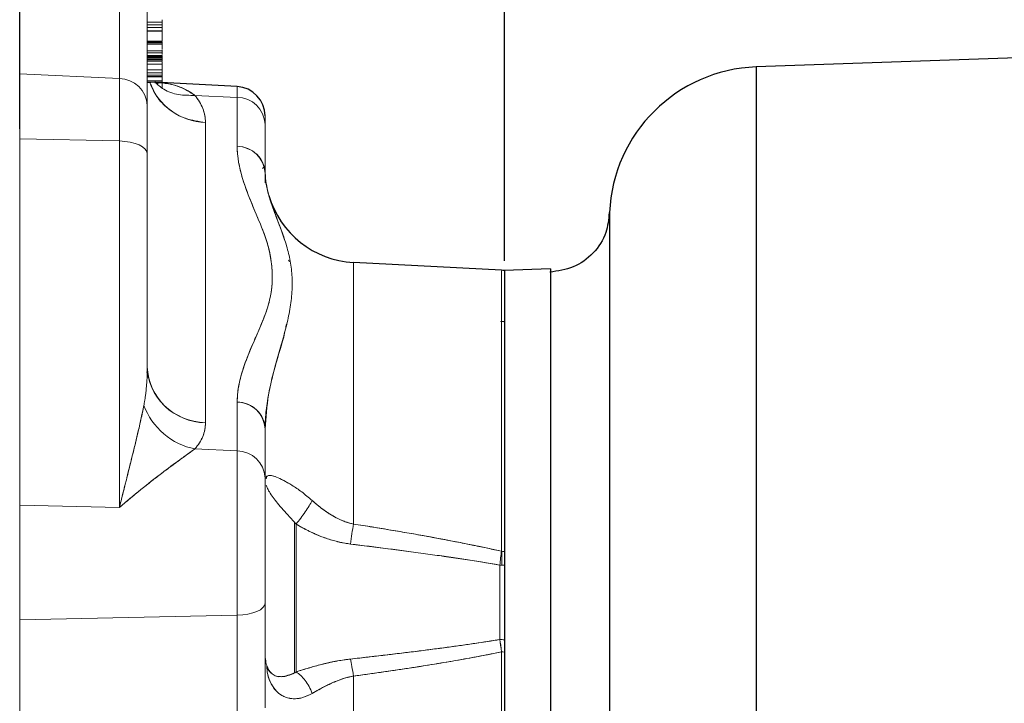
# Model space of a CAD drawing. Header units: inches. Extents: x 0.3 to 34.1, y 0.2 to 21.7.
# Tile 18 of 36: x 14.3 to 19.3, y 10.7 to 14.2. Entities that reach past the tile are written whole.
import ezdxf

# ---------------------------------------------------------------- set-up
doc = ezdxf.new("R2010")
doc.units = ezdxf.units.IN
doc.header["$MEASUREMENT"] = 0
doc.layers.add('SLD-0', color=7, linetype='Continuous', lineweight=25)
doc.styles.add('SLDTEXTSTYLE0', font='TXT', dxfattribs={"width": 0.75})
doc.dimstyles.new('SLDDIMSTYLE0', dxfattribs={"dimtxt": 0.125, "dimasz": 0.13, "dimexe": 0, "dimexo": 0.0625, "dimgap": 0.03125, "dimtad": 0, "dimtih": 1, "dimtoh": 1, "dimlfac": 0.8, "dimrnd": 1e-09, "dimzin": 12, "dimdsep": 46, "dimtxsty": 'SLDTEXTSTYLE0', "dimsah": 1, "dimcen": 0.09, "dimadec": 0, "dimazin": 3, "dimtfac": 1, "dimtofl": 0, "dimtmove": 0, "dimatfit": 3, "dimfxl": 1, "dimfrac": 2, "dimtolj": 1, "dimtzin": 12, "dimarcsym": 0})

# ---------------------------------------------------------------- blocks, each defined once
blk = doc.blocks.new('_D_6')
at = {"layer": 'SLD-0'}
for p, q in [((19.3556, 15.542), (19.3175, 15.542)), ((19.3175, 15.542), (19.3175, 15.3436)), ((19.8636, 15.542), (19.9017, 15.542)), ((19.9017, 15.542), (19.9017, 15.3436)), ((14.2681, 13.6487), (14.2681, 15.487)), ((14.2681, 15.362), (19.2079, 15.362)), ((22.4469, 15.362), (20.0113, 15.362)), ((19.3175, 15.3436), (19.3556, 15.3436)), ((19.9017, 15.3436), (19.8636, 15.3436))]:
    blk.add_line(p, q, dxfattribs=at)
for points in [[(14.2681, 15.362), (14.3981, 15.342), (14.3981, 15.382)], [(22.4469, 15.362), (22.3169, 15.382), (22.3169, 15.342)]]:
    blk.add_solid(points, dxfattribs=at)
at = {"layer": 'SLD-0', "char_height": 0.125, "attachment_point": 1, "style": 'SLDTEXTSTYLE0'}
for s, insert in [('166.19', (19.3556, 15.5047)), ('6.54', (19.448, 15.3177))]:
    blk.add_mtext(s, dxfattribs=dict(at, insert=insert))
blk = doc.blocks.new('_D_7')
at = {"layer": 'SLD-0'}
for p, q in [((19.7846, 14.8552), (19.7466, 14.8552)), ((19.7466, 14.8552), (19.7466, 14.6567)), ((20.2926, 14.8552), (20.3307, 14.8552)), ((20.3307, 14.8552), (20.3307, 14.6567)), ((16.7369, 12.9763), (16.7369, 14.8001)), ((16.7369, 14.6751), (19.6369, 14.6751)), ((19.7466, 14.6567), (19.7846, 14.6567)), ((20.3307, 14.6567), (20.2926, 14.6567)), ((22.4469, 14.6751), (20.4403, 14.6751))]:
    blk.add_line(p, q, dxfattribs=at)
for points in [[(16.7369, 14.6751), (16.8669, 14.6551), (16.8669, 14.6951)], [(22.4469, 14.6751), (22.3169, 14.6951), (22.3169, 14.6551)]]:
    blk.add_solid(points, dxfattribs=at)
at = {"layer": 'SLD-0', "char_height": 0.125, "attachment_point": 1, "style": 'SLDTEXTSTYLE0'}
for s, insert in [('116.03', (19.7846, 14.8179)), ('4.57', (19.877, 14.6308))]:
    blk.add_mtext(s, dxfattribs=dict(at, insert=insert))

msp = doc.modelspace()

# ---------------------------------------------------------------- linework, layer by layer
at = {"color": 144, "linetype": 'Continuous', "lineweight": 18}
for p, q in [((14.2681, 14.4378), (14.2681, 13.9289)), ((14.776, 14.4135), (14.776, 13.9046)), ((14.9181, 13.7678), (14.9181, 14.2766)), ((14.9931, 14.1921), (14.9181, 14.1921)), ((14.9931, 14.1788), (14.9181, 14.1788)), ((14.9181, 14.1655), (14.9931, 14.1655)), ((14.9181, 14.1482), (14.9931, 14.1482)), ((14.9931, 14.1474), (14.9181, 14.1474)), ((14.9181, 14.095), (14.9931, 14.095)), ((14.9181, 14.0903), (14.9931, 14.0903)), ((14.9931, 14.0882), (14.9181, 14.0882)), ((14.9181, 14.0795), (14.9931, 14.0795)), ((14.9931, 14.046), (14.9181, 14.046)), ((14.9931, 14.0919), (14.9931, 14.0903)), ((14.9931, 14.0903), (14.9931, 14.0723)), ((14.9181, 14.037), (14.9931, 14.037)), ((14.9181, 14.0232), (14.9931, 14.0232)), ((14.9931, 14.0183), (14.9181, 14.0183)), ((14.9181, 14.013), (14.9931, 14.013)), ((14.9181, 14.0032), (14.9931, 14.0032)), ((14.9931, 14.002), (14.9181, 14.002)), ((14.9181, 13.9948), (14.9931, 13.9948)), ((14.9181, 13.9935), (14.9931, 13.9935)), ((14.9931, 13.9778), (14.9181, 13.9778)), ((14.9931, 13.9499), (14.9181, 13.9499)), ((14.9931, 13.9913), (14.9931, 13.9885)), ((14.9931, 13.9885), (14.9931, 13.9705)), ((14.9931, 13.9515), (14.9931, 13.9499)), ((14.2681, 13.9289), (14.776, 13.9046)), ((14.2681, 13.9289), (14.2681, 13.5987)), ((14.776, 13.9046), (14.776, 13.587)), ((14.9181, 13.9345), (14.9931, 13.9345)), ((14.9931, 13.9218), (14.9181, 13.9218)), ((14.9181, 13.9154), (14.9931, 13.9154)), ((14.9931, 13.9142), (14.9181, 13.9142)), ((14.9181, 13.8934), (14.9931, 13.8934)), ((14.9931, 13.9167), (14.9931, 13.9142)), ((14.9931, 13.8873), (14.9181, 13.8873)), ((14.9181, 13.8863), (14.931, 13.8866)), ((14.9364, 13.8845), (14.9181, 13.8849)), ((14.9931, 13.8822), (14.9931, 13.8797)), ((15.376, 13.8642), (15.376, 13.8093)), ((15.376, 13.8093), (15.1605, 13.8196)), ((15.1605, 13.8196), (15.376, 13.8093)), ((15.376, 13.8093), (15.376, 13.5603)), ((14.9181, 13.5217), (14.9181, 13.7678)), ((15.5181, 13.6725), (15.5181, 13.7144)), ((15.2143, 13.6816), (15.2143, 12.1511)), ((15.5181, 13.4235), (15.5181, 13.6725)), ((14.2681, 13.5987), (14.2681, 11.7308)), ((14.776, 13.587), (14.2681, 13.5987)), ((14.776, 13.587), (14.776, 11.7191)), ((14.9181, 12.4362), (14.9181, 13.5217)), ((15.5181, 13.3735), (15.5181, 13.4235)), ((15.6371, 12.9803), (15.6432, 12.9732)), ((15.9683, 12.9681), (15.9683, 11.6353)), ((16.7369, 11.4953), (16.7369, 12.9263)), ((16.7181, 12.6675), (16.7369, 12.6655)), ((16.7369, 12.6656), (16.735, 12.6658)), ((15.376, 12.257), (15.376, 12.008)), ((15.5181, 11.8712), (15.5181, 12.1202)), ((15.1605, 12.0183), (15.376, 12.008)), ((15.376, 12.008), (15.1605, 12.0183)), ((15.376, 11.1707), (15.376, 12.008)), ((15.5181, 11.2317), (15.5181, 11.8712)), ((14.2681, 11.7308), (14.776, 11.7191)), ((14.2681, 11.7308), (14.2681, 11.1471)), ((15.7415, 11.7279), (15.7422, 11.7279)), ((15.6681, 11.644), (15.6681, 10.8767)), ((15.676, 10.8813), (15.676, 11.6349)), ((16.7244, 11.4278), (16.7244, 11.4961)), ((16.7142, 11.4262), (16.7142, 11.0467)), ((15.5181, 11.2317), (15.5181, 10.6994)), ((15.376, 11.1707), (14.2681, 11.1471)), ((14.2681, 11.1471), (14.2681, 9.3391)), ((15.376, 10.6384), (15.376, 11.1707)), ((16.7369, 11.0183), (16.7369, 11.0451)), ((16.7369, 10.983), (16.7369, 11.0093)), ((16.7369, 9.1868), (16.7369, 10.983)), ((15.9683, 10.8604), (15.9683, 9.1697))]:
    msp.add_line(p, q, dxfattribs=at)
at = {"color": 7, "linetype": 'Continuous', "lineweight": 25}
for p, q in [((22.4469, 14.1186), (18.0198, 13.964)), ((14.9931, 14.0879), (14.9181, 14.0879)), ((14.9181, 14.0129), (14.9931, 14.0129)), ((15.376, 13.8642), (14.9568, 13.8862)), ((15.514, 13.4555), (15.5056, 13.4471)), ((16.7221, 12.9286), (15.9683, 12.9681)), ((16.9717, 12.9358), (16.7368, 12.9276)), ((16.7372, 12.6655), (16.7214, 12.6672)), ((14.924, 12.3823), (14.9178, 12.4106)), ((15.9627, 11.6004), (15.9627, 11.6004)), ((15.9542, 11.5442), (15.9541, 11.5442))]:
    msp.add_line(p, q, dxfattribs=at)
at = {"color": 8, "linetype": 'Continuous', "lineweight": 25}
msp.add_line((18.0198, 13.964), (18.0198, 6.5732), dxfattribs=at)
at = {"color": 144, "linetype": 'Continuous', "lineweight": 18, "flags": 128}
for points in [[(14.776, 13.587), (14.8041, 13.5852), (14.8309, 13.5811), (14.8555, 13.5749), (14.8769, 13.5667), (14.8945, 13.557), (14.9074, 13.546), (14.9154, 13.534), (14.9181, 13.5217)], [(14.9181, 13.5217), (14.9154, 13.534), (14.9074, 13.546), (14.8945, 13.557), (14.8769, 13.5667), (14.8555, 13.5749), (14.8309, 13.5811), (14.8041, 13.5852), (14.776, 13.587)], [(15.6681, 10.8767), (15.6681, 10.9286), (15.6681, 10.9937), (15.6681, 11.0704), (15.6681, 11.1564), (15.6681, 11.2497), (15.6681, 11.3477), (15.6681, 11.4479), (15.6681, 11.5475), (15.6681, 11.644)], [(16.7142, 11.4262), (16.7142, 11.3741), (16.7142, 11.3225), (16.7142, 11.2717), (16.7142, 11.2224), (16.7142, 11.1748), (16.7142, 11.1294), (16.7142, 11.0865), (16.7142, 11.0467)], [(15.376, 11.1707), (15.4041, 11.1724), (15.4309, 11.1762), (15.4555, 11.1821), (15.4769, 11.1897), (15.4945, 11.1988), (15.5074, 11.2091), (15.5154, 11.2202), (15.5181, 11.2317)], [(15.5181, 11.2317), (15.5154, 11.2202), (15.5074, 11.2091), (15.4945, 11.1988), (15.4769, 11.1897), (15.4555, 11.1821), (15.4309, 11.1762), (15.4041, 11.1724), (15.376, 11.1707)]]:
    msp.add_lwpolyline(points, dxfattribs=at)
at = {"color": 7, "linetype": 'Continuous', "lineweight": 25}
for centre, radius, start, end in [((18.0469, 13.1895), 0.775, 92, 177.5415), ((15.3681, 13.7144), 0.15, 0, 87), ((15.9931, 13.4425), 0.475, 196.3002, 267), ((16.7181, 12.8537), 0.075, 75.5225, 86.6173)]:
    msp.add_arc(centre, radius, start, end, dxfattribs=at)
at = {"color": 144, "linetype": 'Continuous', "lineweight": 18}
for centre, radius, start, end in [((14.7751, 13.7615), 0.1432, 2.5333, 89.6552), ((15.2218, 13.9908), 0.3092, 199.8783, 268.6092), ((15.3751, 13.6662), 0.1432, 2.5333, 89.6552), ((15.3751, 13.4172), 0.1432, 2.5333, 89.6552), ((15.2161, 12.4494), 0.2982, 182.5333, 269.6552), ((15.3751, 12.1138), 0.1432, 2.5333, 89.6552), ((15.3751, 11.8648), 0.1432, 2.5333, 89.6552)]:
    msp.add_arc(centre, radius, start, end, dxfattribs=at)
for points, knots in [([(14.9931, 14.2044), (14.9931, 14.2044), (14.9931, 14.2033), (14.9931, 14.201), (14.9931, 14.1989), (14.9931, 14.1979)], [0, 0, 0, 0, 0.015531, 0.544656, 1, 1, 1, 1]), ([(14.9931, 14.1979), (14.9931, 14.1967), (14.9931, 14.1942), (14.9931, 14.1899), (14.9931, 14.1859), (14.9931, 14.1836), (14.9931, 14.1835), (14.9931, 14.1834)], [0, 0, 0, 0, 0.130574, 0.276088, 0.579419, 0.88351, 1, 1, 1, 1]), ([(14.9931, 14.1921), (14.9931, 14.1892), (14.9931, 14.1851), (14.9931, 14.182), (14.9931, 14.1812)], [0, 0, 0, 0, 0.724707, 1, 1, 1, 1]), ([(14.9931, 14.1855), (14.9931, 14.1856), (14.9931, 14.1858), (14.9931, 14.1846), (14.9931, 14.1827), (14.9931, 14.1806), (14.9931, 14.1793), (14.9931, 14.1788)], [0, 0, 0, 0, 0.064242, 0.427263, 0.740917, 0.878943, 1, 1, 1, 1]), ([(14.9931, 14.1788), (14.9931, 14.1784), (14.9931, 14.1776), (14.9931, 14.1763), (14.9931, 14.1747), (14.9931, 14.1729), (14.9931, 14.1703), (14.9931, 14.168), (14.9931, 14.1662), (14.9931, 14.1657), (14.9931, 14.1655)], [0, 0, 0, 0, 0.070772, 0.146146, 0.228171, 0.350655, 0.483098, 0.746457, 0.877157, 1, 1, 1, 1]), ([(14.9931, 14.1655), (14.9931, 14.1651), (14.9931, 14.1644), (14.9931, 14.1637), (14.9931, 14.1632), (14.9931, 14.163)], [0, 0, 0, 0, 0.473859, 0.821696, 1, 1, 1, 1]), ([(14.9931, 14.163), (14.9931, 14.1625), (14.9931, 14.1615), (14.9931, 14.1579), (14.9931, 14.1543), (14.9931, 14.1521)], [0, 0, 0, 0, 0.252046, 0.529936, 1, 1, 1, 1]), ([(14.9931, 14.1564), (14.9931, 14.1564), (14.9931, 14.1562), (14.9931, 14.1546), (14.9931, 14.1521), (14.9931, 14.1495), (14.9931, 14.148), (14.9931, 14.1474)], [0, 0, 0, 0, 0.131704, 0.431798, 0.732326, 0.87392, 1, 1, 1, 1]), ([(14.9931, 14.1474), (14.9931, 14.1455), (14.9931, 14.1415), (14.9931, 14.1317), (14.9931, 14.1259), (14.9931, 14.1145), (14.9931, 14.1089), (14.9931, 14.0999), (14.9931, 14.0964), (14.9931, 14.095)], [0, 0, 0, 0, 0.25, 0.25, 0.5, 0.5, 0.75, 0.75, 1, 1, 1, 1]), ([(14.9931, 14.1474), (14.9931, 14.147), (14.9931, 14.1462), (14.9931, 14.1447), (14.9931, 14.1427), (14.9931, 14.1399), (14.9931, 14.1349), (14.9931, 14.1281), (14.9931, 14.1197), (14.9931, 14.1116), (14.9931, 14.1054), (14.9931, 14.1012), (14.9931, 14.0985), (14.9931, 14.0963), (14.9931, 14.0954), (14.9931, 14.095)], [0, 0, 0, 0, 0.016665, 0.037489, 0.062733, 0.109026, 0.160852, 0.289392, 0.425721, 0.57868, 0.729837, 0.804279, 0.875018, 0.941477, 1, 1, 1, 1]), ([(14.9931, 14.0885), (14.9931, 14.0885), (14.9931, 14.0883), (14.9931, 14.0867), (14.9931, 14.0842), (14.9931, 14.0816), (14.9931, 14.0802), (14.9931, 14.0795)], [0, 0, 0, 0, 0.131704, 0.431798, 0.732326, 0.87392, 1, 1, 1, 1]), ([(14.9931, 14.0723), (14.9931, 14.0717), (14.9931, 14.0705), (14.9931, 14.0686), (14.9931, 14.0654), (14.9931, 14.062), (14.9931, 14.0587), (14.9931, 14.0567), (14.9931, 14.055), (14.9931, 14.0544), (14.9931, 14.0542)], [0, 0, 0, 0, 0.084482, 0.172616, 0.265921, 0.534794, 0.663421, 0.786392, 0.899645, 1, 1, 1, 1]), ([(14.9931, 14.052), (14.9931, 14.0466), (14.9931, 14.0385), (14.9931, 14.0305), (14.9931, 14.0282), (14.9931, 14.0271)], [0, 0, 0, 0, 0.524928, 0.780363, 1, 1, 1, 1]), ([(14.9931, 14.0229), (14.9931, 14.0199), (14.9931, 14.0119), (14.9931, 14.0037), (14.9931, 13.9974), (14.9931, 13.9956), (14.9931, 13.9948)], [0, 0, 0, 0, 0.236413, 0.637625, 0.832181, 1, 1, 1, 1]), ([(14.9931, 14.0128), (14.9931, 14.0127), (14.9931, 14.0125), (14.9931, 14.0129), (14.9931, 14.0131)], [0, 0, 0, 0, 0.419511, 1, 1, 1, 1]), ([(14.9931, 13.9705), (14.9931, 13.9699), (14.9931, 13.9687), (14.9931, 13.9668), (14.9931, 13.9636), (14.9931, 13.9602), (14.9931, 13.9569), (14.9931, 13.9548), (14.9931, 13.9532), (14.9931, 13.9526), (14.9931, 13.9524)], [0, 0, 0, 0, 0.084482, 0.172616, 0.265921, 0.534794, 0.663421, 0.786392, 0.899645, 1, 1, 1, 1]), ([(14.9931, 13.9499), (14.9931, 13.9486), (14.9931, 13.9461), (14.9931, 13.9421), (14.9931, 13.9384), (14.9931, 13.9357), (14.9931, 13.9345)], [0, 0, 0, 0, 0.307836, 0.57411, 0.802762, 1, 1, 1, 1]), ([(14.2681, 13.9289), (14.2681, 13.9265), (14.2681, 13.9218), (14.2681, 13.9142), (14.2681, 13.9063), (14.2681, 13.898), (14.2681, 13.8893), (14.2681, 13.8802), (14.2681, 13.8628), (14.2681, 13.8351), (14.2681, 13.7946), (14.2681, 13.7502), (14.2681, 13.7104), (14.2681, 13.6771), (14.2681, 13.6517), (14.2681, 13.6256), (14.2681, 13.6076), (14.2681, 13.5987)], [0, 0, 0, 0, 0.035492, 0.070933, 0.106342, 0.141743, 0.177156, 0.212605, 0.248111, 0.374032, 0.500006, 0.625927, 0.751902, 0.813975, 0.875938, 0.937907, 1, 1, 1, 1]), ([(14.9931, 13.9345), (14.9931, 13.934), (14.9931, 13.933), (14.9931, 13.9313), (14.9931, 13.9294), (14.9931, 13.9271), (14.9931, 13.9248), (14.9931, 13.9226), (14.9931, 13.9208), (14.9931, 13.9193), (14.9931, 13.9187), (14.9931, 13.9185)], [0, 0, 0, 0, 0.078996, 0.162011, 0.250981, 0.378889, 0.51534, 0.645518, 0.773091, 0.892692, 1, 1, 1, 1]), ([(14.9931, 13.9142), (14.9931, 13.9116), (14.9931, 13.9068), (14.9931, 13.9013), (14.9931, 13.8979), (14.9931, 13.8958), (14.9931, 13.8942), (14.9931, 13.8937), (14.9931, 13.8934)], [0, 0, 0, 0, 0.318773, 0.585225, 0.70274, 0.812975, 0.912831, 1, 1, 1, 1]), ([(14.931, 13.8866), (14.9415, 13.8614), (14.9626, 13.811), (15.0254, 13.746), (15.1106, 13.6963), (15.1797, 13.6865), (15.2143, 13.6816)], [0, 0, 0, 0, 0.229045, 0.458543, 0.729212, 1, 1, 1, 1]), ([(15.1605, 13.8196), (15.136, 13.8351), (15.0861, 13.8667), (15.0132, 13.884), (14.9682, 13.8841), (14.9572, 13.8841)], [0, 0, 0, 0, 0.4206969, 0.8583574, 1, 1, 1, 1]), ([(15.1605, 13.8196), (15.1324, 13.8194), (15.0762, 13.819), (15.0052, 13.8435), (14.9719, 13.8735), (14.9578, 13.8861)], [0, 0, 0, 0, 0.365706, 0.731253, 1, 1, 1, 1]), ([(14.9578, 13.8861), (14.9719, 13.8734), (15.0052, 13.8435), (15.0762, 13.819), (15.1324, 13.8194), (15.1605, 13.8196)], [0, 0, 0, 0, 0.268779, 0.634295, 1, 1, 1, 1]), ([(14.9931, 13.8922), (14.9931, 13.8915), (14.9931, 13.8893), (14.9931, 13.8868), (14.9931, 13.8848), (14.9931, 13.8843), (14.9931, 13.884)], [0, 0, 0, 0, 0.1763662, 0.6137317, 0.817328, 1, 1, 1, 1]), ([(14.9931, 13.8797), (14.9931, 13.8771), (14.9931, 13.8723), (14.9931, 13.8669), (14.9931, 13.8634), (14.9931, 13.8614), (14.9931, 13.8598), (14.9931, 13.8592), (14.9931, 13.8589)], [0, 0, 0, 0, 0.318773, 0.585225, 0.70274, 0.812975, 0.912831, 1, 1, 1, 1]), ([(14.9942, 13.8827), (15.015, 13.8793), (15.057, 13.8727), (15.1141, 13.8522), (15.1453, 13.8303), (15.1605, 13.8196)], [0, 0, 0, 0, 0.33628, 0.677251, 1, 1, 1, 1]), ([(15.2143, 13.6816), (15.2143, 13.7054), (15.2097, 13.7292), (15.1916, 13.7756), (15.1781, 13.7983), (15.1605, 13.8196)], [0, 0, 0, 0, 0.5, 0.5, 1, 1, 1, 1]), ([(15.1605, 13.8196), (15.1627, 13.8169), (15.167, 13.8115), (15.173, 13.8033), (15.1786, 13.7951), (15.1838, 13.7867), (15.1887, 13.7782), (15.1931, 13.7697), (15.1971, 13.7611), (15.2019, 13.7495), (15.2069, 13.7348), (15.2111, 13.7172), (15.2138, 13.6994), (15.2141, 13.6876), (15.2143, 13.6816)], [0, 0, 0, 0, 0.059629, 0.119626, 0.180022, 0.240847, 0.302131, 0.363903, 0.426191, 0.489023, 0.615513, 0.742701, 0.870795, 1, 1, 1, 1]), ([(14.9181, 13.7678), (14.9181, 13.7657), (14.9181, 13.7616), (14.9181, 13.7549), (14.9181, 13.7479), (14.9181, 13.7405), (14.9181, 13.7327), (14.9181, 13.7189), (14.9181, 13.6979), (14.9181, 13.6677), (14.9181, 13.6346), (14.9181, 13.603), (14.9181, 13.574), (14.9181, 13.5484), (14.9181, 13.5306), (14.9181, 13.5217)], [0, 0, 0, 0, 0.0414, 0.082734, 0.124038, 0.165346, 0.206693, 0.248113, 0.374026, 0.500013, 0.625926, 0.751913, 0.834638, 0.917242, 1, 1, 1, 1]), ([(15.5181, 13.7128), (15.5181, 13.7133), (15.5181, 13.7161), (15.5181, 13.704), (15.5181, 13.6828), (15.5181, 13.6725)], [0, 0, 0, 0, 0.101066, 0.563603, 1, 1, 1, 1]), ([(15.376, 12.257), (15.376, 12.4123), (15.4663, 12.5608), (15.5721, 12.8479), (15.5624, 12.9899), (15.4727, 13.219), (15.4303, 13.3073), (15.3869, 13.4506), (15.376, 13.5056), (15.376, 13.5603)], [-6.551253, -6.551253, -6.551253, -6.551253, -4.225558, -4.225558, -2.129157, -2.129157, -0.818907, -0.818907, 0, 0, 0, 0]), ([(15.376, 12.257), (15.376, 12.2614), (15.3761, 12.2702), (15.3768, 12.2835), (15.3778, 12.297), (15.3793, 12.3106), (15.3813, 12.3245), (15.385, 12.3468), (15.392, 12.3784), (15.4034, 12.4178), (15.4173, 12.4582), (15.4319, 12.4962), (15.4488, 12.5367), (15.4659, 12.5764), (15.484, 12.6179), (15.5015, 12.6594), (15.5175, 12.6992), (15.5332, 12.7433), (15.5452, 12.7906), (15.5532, 12.8448), (15.5559, 12.9084), (15.5499, 12.9818), (15.5346, 13.0507), (15.5169, 13.1061), (15.5008, 13.1474), (15.4837, 13.1887), (15.4655, 13.2318), (15.4483, 13.2732), (15.4313, 13.3152), (15.4167, 13.3548), (15.4029, 13.3966), (15.3917, 13.4372), (15.3838, 13.4742), (15.3791, 13.5061), (15.3765, 13.5335), (15.3761, 13.5515), (15.376, 13.5603)], [0, 0, 0, 0, 0.010004, 0.020162, 0.030474, 0.040943, 0.05157, 0.062356, 0.092512, 0.124711, 0.154306, 0.187207, 0.214182, 0.249818, 0.281134, 0.312434, 0.347871, 0.37494, 0.416074, 0.457665, 0.49979, 0.561712, 0.624765, 0.656031, 0.687297, 0.718589, 0.749901, 0.78531, 0.812535, 0.84542, 0.875116, 0.907297, 0.937589, 0.958995, 0.979795, 1, 1, 1, 1]), ([(15.6177, 13.0836), (15.6033, 13.124), (15.574, 13.2057), (15.5295, 13.3178), (15.5219, 13.3886), (15.5181, 13.4235)], [0, 0, 0, 0, 0.331388, 0.670443, 1, 1, 1, 1]), ([(15.5181, 13.4235), (15.5182, 13.4198), (15.5183, 13.4123), (15.519, 13.4011), (15.5201, 13.3896), (15.5216, 13.3781), (15.5245, 13.36), (15.5299, 13.335), (15.5388, 13.303), (15.5493, 13.2707), (15.5649, 13.2268), (15.5868, 13.1702), (15.609, 13.1109), (15.6253, 13.0614), (15.6395, 13.0108), (15.6524, 12.9453), (15.6578, 12.8622), (15.6527, 12.7748), (15.6399, 12.7), (15.6254, 12.6395), (15.6132, 12.5941), (15.6001, 12.5473), (15.5824, 12.4856), (15.565, 12.423), (15.5493, 12.3598), (15.5388, 12.3117), (15.5299, 12.2627), (15.5239, 12.2193), (15.5204, 12.182), (15.5185, 12.1511), (15.5182, 12.1304), (15.5181, 12.1202)], [0, 0, 0, 0, 0.011354, 0.022787, 0.034298, 0.045887, 0.057556, 0.088508, 0.119957, 0.150884, 0.181429, 0.24374, 0.306861, 0.338697, 0.370747, 0.435558, 0.500246, 0.565271, 0.629576, 0.660339, 0.693382, 0.724634, 0.756469, 0.818677, 0.849197, 0.88012, 0.911588, 0.942535, 0.961923, 0.981078, 1, 1, 1, 1]), ([(15.5181, 13.4235), (15.5181, 13.422), (15.5181, 13.419), (15.5181, 13.414), (15.5181, 13.4085), (15.5181, 13.4025), (15.5181, 13.396), (15.5181, 13.389), (15.5181, 13.3815), (15.5181, 13.3762), (15.5181, 13.3735)], [0, 0, 0, 0, 0.1250676, 0.2500772, 0.3750483, 0.5, 0.6249517, 0.7499228, 0.8749324, 1, 1, 1, 1]), ([(16.7221, 11.4964), (16.7221, 11.5829), (16.7221, 11.7561), (16.7221, 11.9931), (16.7221, 12.2096), (16.7221, 12.4016), (16.7221, 12.5669), (16.722, 12.7033), (16.722, 12.8095), (16.722, 12.8828), (16.722, 12.9237), (16.722, 12.9249), (16.722, 12.9254)], [0, 0, 0, 0, 0.102621, 0.205243, 0.307864, 0.410486, 0.513107, 0.615729, 0.71835, 0.820972, 0.923593, 1, 1, 1, 1]), ([(16.722, 12.9254), (16.722, 12.9249), (16.722, 12.9237), (16.722, 12.8828), (16.722, 12.8095), (16.722, 12.7033), (16.7221, 12.5669), (16.7221, 12.4016), (16.7221, 12.2096), (16.7221, 11.9931), (16.7221, 11.7561), (16.7221, 11.5829), (16.7221, 11.4964)], [0, 0, 0, 0, 0.076396, 0.179019, 0.281641, 0.384264, 0.486887, 0.589509, 0.692132, 0.794755, 0.897377, 1, 1, 1, 1]), ([(16.7369, 12.902), (16.7369, 12.9087), (16.7369, 12.9254), (16.7369, 12.9237), (16.7369, 12.9227)], [0, 0, 0, 0, 0.4015685, 1, 1, 1, 1]), ([(16.7369, 11.4953), (16.7369, 11.5775), (16.7369, 11.7439), (16.7369, 11.9751), (16.7369, 12.192), (16.7369, 12.389), (16.7369, 12.5586), (16.7369, 12.6734), (16.7369, 12.7198), (16.7369, 12.7311)], [0, 0, 0, 0, 0.150046, 0.303465, 0.460039, 0.62127, 0.783863, 0.947547, 1, 1, 1, 1]), ([(15.5181, 12.1202), (15.5223, 12.178), (15.5307, 12.2953), (15.5749, 12.4639), (15.6148, 12.5844), (15.6254, 12.6457), (15.627, 12.6547)], [0, 0, 0, 0, 0.3062592, 0.6213097, 0.944171, 1, 1, 1, 1]), ([(14.9007, 12.2396), (14.9017, 12.2451), (14.9039, 12.2566), (14.9067, 12.2743), (14.9093, 12.2932), (14.9117, 12.3131), (14.9145, 12.3418), (14.9174, 12.3829), (14.9179, 12.4171), (14.9181, 12.4362)], [0, 0, 0, 0, 0.08568, 0.176693, 0.273043, 0.374734, 0.481768, 0.710843, 1, 1, 1, 1]), ([(15.2143, 12.1511), (15.1353, 12.1549), (15.0582, 12.1874), (14.9496, 12.292), (14.9181, 12.364), (14.9181, 12.4362)], [0, 0, 0, 0, 0.5, 0.5, 1, 1, 1, 1]), ([(14.776, 11.7191), (14.7788, 11.7307), (14.7843, 11.7527), (14.7922, 11.7841), (14.7993, 11.8124), (14.8056, 11.8377), (14.8158, 11.878), (14.8291, 11.9312), (14.8459, 11.9991), (14.8614, 12.0627), (14.8747, 12.1189), (14.8853, 12.1655), (14.8936, 12.2039), (14.8984, 12.228), (14.9007, 12.2396)], [0, 0, 0, 0, 0.0623584, 0.1193984, 0.1711199, 0.2175229, 0.2586077, 0.3946083, 0.5148174, 0.6453225, 0.7630793, 0.8477394, 0.9267067, 1, 1, 1, 1]), ([(14.776, 11.7191), (14.7874, 11.7651), (14.7989, 11.8109), (14.823, 11.9071), (14.8356, 11.9574), (14.8549, 12.0359), (14.862, 12.0652), (14.8721, 12.1081), (14.8754, 12.1222), (14.8837, 12.1583), (14.8884, 12.1799), (14.8956, 12.214), (14.8982, 12.2269), (14.9007, 12.2396)], [-0.002493, -0.002493, -0.002493, -0.002493, 0.377679, 0.377679, 0.812161, 0.812161, 1.083712, 1.083712, 1.219488, 1.219488, 1.436729, 1.436729, 1.575797, 1.575797, 1.575797, 1.575797]), ([(14.9007, 12.2396), (14.9207, 12.185), (14.9565, 12.1341), (15.048, 12.0562), (15.1038, 12.0291), (15.1605, 12.0183)], [0, 0, 0, 0, 0.5, 0.5, 1, 1, 1, 1]), ([(15.1605, 12.0183), (15.1781, 12.038), (15.1916, 12.0593), (15.2097, 12.104), (15.2143, 12.1274), (15.2143, 12.1511)], [0, 0, 0, 0, 0.5, 0.5, 1, 1, 1, 1]), ([(15.2143, 12.1511), (15.2142, 12.1482), (15.2141, 12.1422), (15.2135, 12.1334), (15.2124, 12.1246), (15.2109, 12.1159), (15.209, 12.1072), (15.2067, 12.0987), (15.2039, 12.0901), (15.1996, 12.0789), (15.1933, 12.0651), (15.1841, 12.049), (15.1734, 12.0334), (15.1648, 12.0233), (15.1605, 12.0183)], [0, 0, 0, 0, 0.064722, 0.129151, 0.193313, 0.257232, 0.320935, 0.384447, 0.447794, 0.511002, 0.636084, 0.759123, 0.880348, 1, 1, 1, 1]), ([(15.1605, 12.0183), (15.1579, 12.0164), (15.1528, 12.0126), (15.1446, 12.0066), (15.1358, 12.0002), (15.1265, 11.9935), (15.1167, 11.9864), (15.1063, 11.9788), (15.0954, 11.9709), (15.074, 11.9553), (15.0395, 11.93), (14.9916, 11.8941), (14.9396, 11.854), (14.8966, 11.8199), (14.8614, 11.7913), (14.8355, 11.7699), (14.8067, 11.7457), (14.7865, 11.7283), (14.776, 11.7191)], [0, 0, 0, 0, 0.027227, 0.055161, 0.083816, 0.113208, 0.143348, 0.17425, 0.205925, 0.238384, 0.356144, 0.486095, 0.606597, 0.741636, 0.796517, 0.857858, 0.925678, 1, 1, 1, 1]), ([(14.776, 11.7191), (14.8492, 11.7828), (14.9231, 11.8419), (15.0235, 11.9181), (15.0551, 11.9415), (15.113, 11.9837), (15.1391, 12.0025), (15.1605, 12.0183)], [0, 0, 0, 0, 0.5, 0.5, 0.75, 0.75, 1, 1, 1, 1]), ([(15.5181, 11.8712), (15.5181, 11.8691), (15.5181, 11.865), (15.5181, 11.8584), (15.5181, 11.8514), (15.5181, 11.844), (15.5181, 11.8362), (15.5181, 11.822), (15.5181, 11.8001), (15.5181, 11.7676), (15.5181, 11.7314), (15.5181, 11.6779), (15.5181, 11.6034), (15.5181, 11.5229), (15.5181, 11.4573), (15.5181, 11.409), (15.5181, 11.3615), (15.5181, 11.321), (15.5181, 11.2869), (15.5181, 11.2589), (15.5181, 11.2408), (15.5181, 11.2317)], [0, 0, 0, 0, 0.019453, 0.038872, 0.058275, 0.07768, 0.097104, 0.116567, 0.178313, 0.240094, 0.304414, 0.368769, 0.500007, 0.631244, 0.695565, 0.75992, 0.821666, 0.883447, 0.922315, 0.961117, 1, 1, 1, 1]), ([(15.5212, 11.872), (15.5212, 11.8722), (15.5222, 11.8781), (15.5305, 11.8822), (15.5478, 11.8835), (15.5749, 11.8753), (15.6103, 11.859), (15.6547, 11.8335), (15.7055, 11.7996), (15.7403, 11.7702), (15.7581, 11.7552)], [0, 0, 0, 0, 0.006636, 0.154433, 0.305187, 0.442995, 0.586308, 0.719037, 0.857016, 1, 1, 1, 1]), ([(15.7581, 11.7552), (15.7403, 11.7702), (15.7055, 11.7996), (15.6541, 11.8339), (15.6099, 11.8592), (15.5741, 11.8757), (15.5479, 11.8831), (15.5276, 11.8839), (15.525, 11.8724), (15.5236, 11.866)], [0, 0, 0, 0, 0.139691, 0.274489, 0.408605, 0.544176, 0.683536, 0.82609, 1, 1, 1, 1]), ([(15.524, 11.8339), (15.5246, 11.8314), (15.5269, 11.8209), (15.5491, 11.7807), (15.5978, 11.721), (15.6452, 11.6692), (15.6681, 11.644)], [0, 0, 0, 0, 0.101828, 0.426533, 0.722128, 1, 1, 1, 1]), ([(15.6681, 11.644), (15.6452, 11.6692), (15.5978, 11.721), (15.5491, 11.7807), (15.527, 11.8206), (15.5247, 11.831), (15.5241, 11.8334)], [0, 0, 0, 0, 0.279417, 0.576653, 0.903158, 1, 1, 1, 1]), ([(15.7581, 11.7552), (15.7658, 11.7482), (15.7736, 11.7414), (15.7945, 11.7241), (15.8077, 11.7138), (15.8428, 11.6887), (15.8653, 11.6747), (15.9142, 11.6505), (15.941, 11.6407), (15.9683, 11.6353)], [0, 0, 0, 0, 0.0778863, 0.0778863, 0.2025043, 0.2025043, 0.4018932, 0.4018932, 0.6230902, 0.6230902, 0.6230902, 0.6230902]), ([(15.7581, 11.7552), (15.7626, 11.7511), (15.7712, 11.7435), (15.7872, 11.7301), (15.8073, 11.714), (15.8317, 11.6965), (15.858, 11.6796), (15.8842, 11.665), (15.9089, 11.6536), (15.9305, 11.6454), (15.9495, 11.6395), (15.9621, 11.6367), (15.9683, 11.6353)], [0, 0, 0, 0, 0.0749537, 0.1413245, 0.2554528, 0.3901741, 0.5089351, 0.6385631, 0.7571937, 0.8415373, 0.9223947, 1, 1, 1, 1]), ([(14.2681, 11.7308), (14.2681, 11.7251), (14.2681, 11.7139), (14.2681, 11.6968), (14.2681, 11.6796), (14.2681, 11.6622), (14.2681, 11.6446), (14.2681, 11.6269), (14.2681, 11.609), (14.2681, 11.5723), (14.2681, 11.5161), (14.2681, 11.44), (14.2681, 11.3637), (14.2681, 11.301), (14.2681, 11.2522), (14.2681, 11.2165), (14.2681, 11.1813), (14.2681, 11.1585), (14.2681, 11.1471)], [0, 0, 0, 0, 0.030957, 0.061849, 0.092697, 0.123524, 0.154352, 0.185204, 0.216102, 0.247068, 0.373518, 0.500011, 0.626461, 0.752954, 0.814797, 0.876466, 0.938141, 1, 1, 1, 1]), ([(15.676, 11.6349), (15.6747, 11.6364), (15.6721, 11.6395), (15.6695, 11.6425), (15.6681, 11.644)], [0, 0, 0, 0, 0.491248, 1, 1, 1, 1]), ([(15.676, 11.6349), (15.6814, 11.6318), (15.6921, 11.6254), (15.7084, 11.6164), (15.7247, 11.6077), (15.741, 11.5995), (15.7574, 11.5917), (15.7738, 11.5843), (15.7902, 11.5773), (15.811, 11.569), (15.8361, 11.56), (15.8655, 11.5509), (15.8948, 11.5434), (15.9237, 11.5374), (15.943, 11.5348), (15.9526, 11.5335)], [0, 0, 0, 0, 0.063701, 0.126714, 0.189071, 0.250805, 0.311951, 0.372545, 0.432621, 0.492217, 0.598425, 0.702049, 0.803341, 0.902566, 1, 1, 1, 1]), ([(15.676, 11.6349), (15.6861, 11.6289), (15.6965, 11.623), (15.7239, 11.608), (15.7413, 11.5992), (15.7875, 11.5778), (15.8171, 11.5661), (15.8814, 11.5459), (15.9167, 11.5378), (15.9526, 11.5335)], [0, 0, 0, 0, 0.0778863, 0.0778863, 0.2025043, 0.2025043, 0.4018932, 0.4018932, 0.6230902, 0.6230902, 0.6230902, 0.6230902]), ([(16.7221, 11.4964), (16.6597, 11.5104), (16.5972, 11.5236), (16.4719, 11.5486), (16.4091, 11.5605), (16.2205, 11.5947), (16.0945, 11.6156), (15.9683, 11.6353)], [0, 0, 0, 0, 0.25, 0.25, 0.5, 0.5, 1, 1, 1, 1]), ([(15.9683, 11.6353), (16.001, 11.6302), (16.0653, 11.62), (16.16, 11.6044), (16.251, 11.5889), (16.3384, 11.5734), (16.4221, 11.558), (16.5023, 11.5426), (16.5788, 11.5273), (16.6517, 11.512), (16.699, 11.5015), (16.7221, 11.4964)], [0, 0, 0, 0, 0.129717, 0.254768, 0.375159, 0.490894, 0.60198, 0.708425, 0.810237, 0.907425, 1, 1, 1, 1]), ([(15.9526, 11.5335), (15.9899, 11.5289), (16.063, 11.5199), (16.1702, 11.5062), (16.2726, 11.4927), (16.3702, 11.4793), (16.463, 11.466), (16.5511, 11.4527), (16.6343, 11.4397), (16.6881, 11.4306), (16.7142, 11.4262)], [0, 0, 0, 0, 0.146677, 0.28715, 0.421423, 0.549502, 0.671391, 0.787098, 0.896631, 1, 1, 1, 1]), ([(15.9526, 11.5335), (16.0801, 11.518), (16.2075, 11.5017), (16.398, 11.4753), (16.4615, 11.4662), (16.5881, 11.447), (16.6512, 11.437), (16.7142, 11.4262)], [0, 0, 0, 0, 0.5, 0.5, 0.75, 0.75, 1, 1, 1, 1]), ([(16.7369, 11.4262), (16.7369, 11.4292), (16.7369, 11.4351), (16.7369, 11.4441), (16.7369, 11.453), (16.7369, 11.4627), (16.7369, 11.4733), (16.7369, 11.4845), (16.7369, 11.4917), (16.7369, 11.4953)], [0, 0, 0, 0, 0.124945, 0.249642, 0.374527, 0.500035, 0.66712, 0.833428, 1, 1, 1, 1]), ([(16.7369, 11.0451), (16.7369, 11.0494), (16.7369, 11.0579), (16.7369, 11.0712), (16.7369, 11.0847), (16.7369, 11.0986), (16.7369, 11.1128), (16.7369, 11.1372), (16.7369, 11.173), (16.7369, 11.2212), (16.7369, 11.2713), (16.7369, 11.314), (16.7369, 11.3485), (16.7369, 11.3743), (16.7369, 11.4002), (16.7369, 11.4175), (16.7369, 11.4262)], [0, 0, 0, 0, 0.041366, 0.082659, 0.123916, 0.165177, 0.206481, 0.247867, 0.373905, 0.500006, 0.626045, 0.752145, 0.814164, 0.876059, 0.93796, 1, 1, 1, 1]), ([(16.7142, 11.0467), (16.6934, 11.0434), (16.6509, 11.0366), (16.5854, 11.0268), (16.517, 11.0169), (16.4454, 11.0071), (16.3708, 10.9972), (16.2931, 10.9872), (16.2123, 10.9773), (16.1284, 10.9673), (16.0415, 10.9572), (15.9826, 10.9507), (15.9526, 10.9473)], [0, 0, 0, 0, 0.08222, 0.168379, 0.258484, 0.352539, 0.450547, 0.552513, 0.658438, 0.768326, 0.882179, 1, 1, 1, 1]), ([(16.7142, 11.0467), (16.5883, 11.0264), (16.4616, 11.0088), (16.2075, 10.9763), (16.0801, 10.9614), (15.9526, 10.9473)], [0, 0, 0, 0, 0.5, 0.5, 1, 1, 1, 1]), ([(15.6681, 10.8767), (15.6567, 10.8705), (15.6453, 10.8658), (15.6234, 10.8595), (15.6129, 10.8578), (15.5933, 10.8572), (15.5842, 10.8583), (15.5677, 10.8629), (15.5531, 10.87), (15.542, 10.8819), (15.5328, 10.8962), (15.5292, 10.9044), (15.5206, 10.9331), (15.5181, 10.9572), (15.5181, 10.9873)], [0, 0, 0, 0, 0.125, 0.125, 0.25, 0.25, 0.375, 0.375, 0.5, 0.625, 0.625, 0.75, 0.75, 1, 1, 1, 1]), ([(15.9526, 10.9473), (15.9472, 10.9467), (15.9366, 10.9455), (15.9205, 10.9432), (15.9044, 10.9407), (15.8883, 10.938), (15.872, 10.9349), (15.8556, 10.9315), (15.8392, 10.9279), (15.8227, 10.924), (15.8006, 10.9185), (15.7731, 10.9112), (15.7405, 10.9017), (15.7079, 10.8917), (15.6867, 10.8848), (15.676, 10.8813)], [0, 0, 0, 0, 0.054114, 0.108746, 0.163946, 0.21976, 0.276238, 0.333423, 0.391361, 0.450095, 0.509667, 0.628911, 0.750197, 0.873804, 1, 1, 1, 1]), ([(15.676, 10.8813), (15.6902, 10.8859), (15.7047, 10.8906), (15.7366, 10.9005), (15.754, 10.9057), (15.7831, 10.9139), (15.7946, 10.9169), (15.812, 10.9214), (15.8178, 10.9228), (15.8332, 10.9265), (15.8427, 10.9287), (15.8678, 10.9341), (15.8834, 10.9372), (15.9169, 10.9428), (15.9346, 10.9453), (15.9526, 10.9473)], [-0.6222406, -0.6222406, -0.6222406, -0.6222406, -0.5133485, -0.5133485, -0.3889004, -0.3889004, -0.3111203, -0.3111203, -0.2722302, -0.2722302, -0.2100062, -0.2100062, -0.1104477, -0.1104477, 0, 0, 0, 0]), ([(15.9683, 10.8604), (16.0945, 10.8775), (16.2205, 10.8958), (16.4091, 10.926), (16.4719, 10.9366), (16.5972, 10.959), (16.6597, 10.9708), (16.7221, 10.9836)], [0, 0, 0, 0, 0.5, 0.5, 0.75, 0.75, 1, 1, 1, 1]), ([(16.7221, 10.9836), (16.7048, 10.9801), (16.6698, 10.973), (16.6161, 10.9627), (16.5604, 10.9523), (16.5027, 10.942), (16.4429, 10.9318), (16.3811, 10.9215), (16.3172, 10.9112), (16.2514, 10.901), (16.1835, 10.8908), (16.1136, 10.8806), (16.0416, 10.8704), (15.9929, 10.8638), (15.9683, 10.8604)], [0, 0, 0, 0, 0.069048, 0.140679, 0.214901, 0.291715, 0.371127, 0.453141, 0.537758, 0.624982, 0.714816, 0.807262, 0.902323, 1, 1, 1, 1]), ([(16.7221, 10.9836), (16.7221, 10.836), (16.722, 10.6848), (16.722, 10.3798), (16.722, 10.226), (16.722, 9.9203), (16.722, 9.7684), (16.722, 9.4712), (16.722, 9.3258), (16.722, 9.1858)], [0, 0, 0, 0, 0.25, 0.25, 0.5, 0.5, 0.75, 0.75, 1, 1, 1, 1]), ([(16.722, 9.1858), (16.722, 9.3258), (16.722, 9.4712), (16.722, 9.7684), (16.722, 9.9203), (16.722, 10.226), (16.722, 10.3798), (16.722, 10.6848), (16.7221, 10.836), (16.7221, 10.9836)], [0, 0, 0, 0, 0.25, 0.25, 0.5, 0.5, 0.75, 0.75, 1, 1, 1, 1]), ([(16.7369, 9.1868), (16.7369, 9.1975), (16.7369, 9.2189), (16.7369, 9.2512), (16.7369, 9.2837), (16.7369, 9.3164), (16.7369, 9.3492), (16.7369, 9.3821), (16.7369, 9.4152), (16.7369, 9.4485), (16.7369, 9.4819), (16.7369, 9.5154), (16.7369, 9.5491), (16.7369, 9.583), (16.7369, 9.6803), (16.7369, 9.843), (16.7369, 10.0731), (16.7369, 10.3046), (16.7369, 10.4805), (16.7369, 10.6003), (16.7369, 10.6649), (16.7369, 10.7291), (16.7369, 10.7931), (16.7369, 10.8567), (16.7369, 10.9201), (16.7369, 10.962), (16.7369, 10.983)], [0, 0, 0, 0, 0.019125, 0.038231, 0.057323, 0.076404, 0.095476, 0.114543, 0.133609, 0.152676, 0.171749, 0.19083, 0.209924, 0.229032, 0.248159, 0.374073, 0.500002, 0.625917, 0.751846, 0.787348, 0.822797, 0.858215, 0.893623, 0.929042, 0.964494, 1, 1, 1, 1]), ([(15.5262, 10.9144), (15.5335, 10.8983), (15.5474, 10.8676), (15.598, 10.8502), (15.6452, 10.868), (15.6681, 10.8767)], [0, 0, 0, 0, 0.362341, 0.690141, 1, 1, 1, 1]), ([(15.7581, 10.772), (15.7407, 10.7635), (15.7147, 10.7506), (15.68, 10.745), (15.6475, 10.7448), (15.6181, 10.753), (15.5929, 10.768), (15.5704, 10.7875), (15.5482, 10.8202), (15.5298, 10.8629), (15.5273, 10.8988), (15.5262, 10.9144)], [0, 0, 0, 0, 0.145477, 0.218296, 0.292355, 0.430401, 0.503421, 0.579696, 0.72266, 0.879501, 1, 1, 1, 1]), ([(15.5263, 10.9143), (15.5273, 10.8988), (15.5298, 10.8635), (15.548, 10.8207), (15.5741, 10.782), (15.6098, 10.7553), (15.6541, 10.743), (15.7055, 10.7464), (15.7403, 10.7634), (15.7581, 10.772)], [0, 0, 0, 0, 0.120488, 0.272449, 0.42051, 0.565046, 0.707796, 0.851275, 1, 1, 1, 1]), ([(15.6681, 10.8767), (15.6695, 10.8775), (15.6721, 10.8789), (15.6747, 10.8805), (15.676, 10.8813)], [0, 0, 0, 0, 0.508756, 1, 1, 1, 1]), ([(15.7581, 10.772), (15.7688, 10.7784), (15.7799, 10.7847), (15.8041, 10.7982), (15.8173, 10.8052), (15.8395, 10.8162), (15.8482, 10.8203), (15.8614, 10.8263), (15.8659, 10.8282), (15.8775, 10.8331), (15.8848, 10.8361), (15.9038, 10.8432), (15.9157, 10.8473), (15.9411, 10.8547), (15.9546, 10.8579), (15.9683, 10.8604)], [-0.6222406, -0.6222406, -0.6222406, -0.6222406, -0.5133485, -0.5133485, -0.3889004, -0.3889004, -0.3111203, -0.3111203, -0.2722302, -0.2722302, -0.2100062, -0.2100062, -0.1104477, -0.1104477, 0, 0, 0, 0]), ([(15.9683, 10.8604), (15.9646, 10.8597), (15.9571, 10.8583), (15.9458, 10.8557), (15.9345, 10.8527), (15.923, 10.8494), (15.9063, 10.8441), (15.884, 10.8359), (15.8577, 10.8248), (15.8313, 10.8123), (15.807, 10.7997), (15.787, 10.7887), (15.7711, 10.7797), (15.7626, 10.7747), (15.7581, 10.772)], [0, 0, 0, 0, 0.046372, 0.093814, 0.14238, 0.19212, 0.243083, 0.362453, 0.492937, 0.611552, 0.74582, 0.859874, 0.925625, 1, 1, 1, 1])]:
    msp.add_open_spline(points, degree=3, knots=knots, dxfattribs=at)
for points in [[(14.9931, 14.1788), (14.9931, 14.1741), (14.9931, 14.167), (14.9931, 14.1655)], [(14.9931, 13.9499), (14.9931, 13.9443), (14.9931, 13.9392), (14.9931, 13.9345)], [(14.9931, 13.9142), (14.9931, 13.9084), (14.9931, 13.8993), (14.9931, 13.8942), (14.9931, 13.8934)], [(15.5181, 13.4235), (15.5181, 13.4582), (15.4879, 13.5273), (15.4139, 13.5585), (15.376, 13.5603)], [(15.1605, 12.0183), (15.1038, 12.0291), (14.9923, 12.0833), (14.9207, 12.185), (14.9007, 12.2396)], [(15.5181, 12.1202), (15.5181, 12.1548), (15.4879, 12.2239), (15.4139, 12.2552), (15.376, 12.257)], [(15.676, 11.6349), (15.6917, 11.6541), (15.7238, 11.6971), (15.7489, 11.738), (15.7581, 11.7552)], [(15.676, 11.6349), (15.6917, 11.6541), (15.7238, 11.6971), (15.7489, 11.738), (15.7581, 11.7552)], [(15.6681, 11.644), (15.6707, 11.641), (15.6734, 11.638), (15.676, 11.6349)], [(15.9526, 11.5335), (15.9551, 11.5508), (15.9604, 11.5866), (15.9658, 11.6202), (15.9683, 11.6353)], [(15.9526, 11.5335), (15.9551, 11.5508), (15.9604, 11.5866), (15.9658, 11.6202), (15.9683, 11.6353)], [(16.7142, 11.4262), (16.7167, 11.4504), (16.7195, 11.4747), (16.7221, 11.4964)], [(16.7221, 11.4964), (16.7271, 11.4962), (16.732, 11.4959), (16.7369, 11.4953)], [(16.7369, 11.4262), (16.7295, 11.4262), (16.7218, 11.4262), (16.7142, 11.4262)], [(16.7369, 11.0451), (16.7295, 11.0464), (16.7218, 11.0469), (16.7142, 11.0467)], [(16.7142, 11.0467), (16.7218, 11.0469), (16.7295, 11.0464), (16.7369, 11.0451)], [(16.7221, 10.9836), (16.7195, 11.0072), (16.7167, 11.029), (16.7142, 11.0467)], [(16.7142, 11.0467), (16.7168, 11.0289), (16.7195, 11.007), (16.7221, 10.9836)], [(15.9526, 10.9473), (15.9551, 10.9368), (15.9604, 10.9107), (15.9658, 10.8776), (15.9683, 10.8604)], [(15.9683, 10.8604), (15.9658, 10.8776), (15.9604, 10.9107), (15.9551, 10.9368), (15.9526, 10.9473)], [(16.7221, 10.9836), (16.7271, 10.9835), (16.732, 10.9833), (16.7369, 10.983)], [(16.7369, 10.983), (16.732, 10.9833), (16.7271, 10.9835), (16.7221, 10.9836)], [(15.6681, 10.8767), (15.6707, 10.8782), (15.6734, 10.8797), (15.676, 10.8813)], [(15.7581, 10.772), (15.7489, 10.7963), (15.7238, 10.8427), (15.6917, 10.8725), (15.676, 10.8813)], [(15.7581, 10.772), (15.7489, 10.7963), (15.7238, 10.8427), (15.6917, 10.8725), (15.676, 10.8813)]]:
    msp.add_open_spline(points, degree=3, dxfattribs=at)
at = {"color": 7, "linetype": 'Continuous', "lineweight": 25}
for points, knots in [([(14.9721, 13.8827), (14.9725, 13.8825), (14.9742, 13.8813), (14.9668, 13.8805), (14.9592, 13.8866), (14.9584, 13.8873)], [0, 0, 0, 0, 0.170016, 0.906722, 1, 1, 1, 1]), ([(17.2711, 13.2215), (17.2677, 13.1871), (17.2601, 13.1116), (17.1941, 13.0111), (17.0915, 12.936), (17.0091, 12.9244), (16.9679, 12.9186)], [0, 0, 0, 0, 0.217309, 0.477628, 0.738387, 1, 1, 1, 1]), ([(17.2726, 13.2212), (17.2726, 13.2215), (17.2726, 13.2224), (17.2726, 13.2229), (17.2726, 13.2233), (17.2727, 13.2225), (17.2727, 13.2207), (17.2727, 13.2178), (17.2727, 13.2139), (17.2728, 13.203), (17.2729, 13.1741), (17.273, 13.1078), (17.273, 13.0104), (17.273, 12.8858), (17.273, 12.7686), (17.2729, 12.6759), (17.2729, 12.612), (17.2728, 12.5326), (17.2727, 12.4377), (17.2727, 12.3351), (17.2726, 12.2153), (17.2726, 12.0809), (17.2725, 11.9355), (17.2725, 11.8079), (17.2725, 11.7129), (17.2725, 11.6472), (17.2725, 11.6061), (17.2725, 11.5715), (17.2725, 11.5263), (17.2726, 11.4671), (17.2727, 11.3289), (17.2728, 11.1221), (17.2729, 10.8427), (17.273, 10.5572), (17.273, 10.3648), (17.273, 10.2686)], [0, 0, 0, 0, 0.005709, 0.01671, 0.028154, 0.0396, 0.05105, 0.062502, 0.073958, 0.085415, 0.139444, 0.200883, 0.262354, 0.323839, 0.385317, 0.405812, 0.426304, 0.452741, 0.485627, 0.51644, 0.545183, 0.588813, 0.626623, 0.658621, 0.684813, 0.696217, 0.706029, 0.714251, 0.720881, 0.738103, 0.755959, 0.816871, 0.877861, 0.93891, 1, 1, 1, 1]), ([(16.7369, 12.9276), (16.7369, 12.9275), (16.7369, 12.9274), (16.7369, 12.9266), (16.7369, 12.9253), (16.7369, 12.9235), (16.7369, 12.9211), (16.7369, 12.9183), (16.7369, 12.912), (16.7369, 12.8999), (16.7369, 12.8776), (16.7369, 12.849), (16.7369, 12.8025), (16.7369, 12.7292), (16.7369, 12.6174), (16.7369, 12.483), (16.7369, 12.3273), (16.7369, 12.1518), (16.7369, 11.9582), (16.7369, 11.7483), (16.7369, 11.5241), (16.7369, 11.2878), (16.7369, 11.0417), (16.7369, 10.7882), (16.7369, 10.5297), (16.7369, 10.2686), (16.7369, 10.0076), (16.7369, 9.7491), (16.7369, 9.4956), (16.7369, 9.2495), (16.7369, 9.0132), (16.7369, 8.789), (16.7369, 8.5791), (16.7369, 8.3854), (16.7369, 8.21), (16.7369, 8.0542), (16.7369, 7.9199), (16.7369, 7.8081), (16.7369, 7.7348), (16.7369, 7.6883), (16.7369, 7.6597), (16.7369, 7.6374), (16.7369, 7.6241), (16.7369, 7.6166), (16.7369, 7.6126), (16.7369, 7.6101), (16.7369, 7.6098), (16.7369, 7.6097)], [0, 0, 0, 0, 0.004464, 0.008928, 0.013391, 0.017855, 0.022321, 0.026789, 0.03126, 0.046894, 0.062518, 0.078139, 0.093775, 0.125023, 0.156272, 0.18752, 0.218768, 0.250016, 0.281264, 0.312512, 0.34376, 0.375008, 0.406256, 0.437504, 0.468752, 0.5, 0.531248, 0.562496, 0.593744, 0.624993, 0.656241, 0.687489, 0.718737, 0.749985, 0.781233, 0.812481, 0.843729, 0.874977, 0.906225, 0.921859, 0.937483, 0.953104, 0.96874, 0.976562, 0.984376, 0.992187, 1, 1, 1, 1]), ([(16.9717, 12.9358), (16.9717, 12.9358), (16.9718, 12.9187), (16.9718, 12.8507), (16.9718, 12.7998), (16.9718, 12.6662), (16.9718, 12.5835), (16.9718, 12.3896), (16.9718, 12.2783), (16.9718, 12.0314), (16.9718, 11.8958), (16.9718, 11.6055), (16.9718, 11.4508), (16.9718, 11.1282), (16.9718, 10.9603), (16.9718, 10.6178), (16.9719, 10.4432), (16.9719, 10.2686)], [0, 0, 0, 0, 0.125, 0.125, 0.25, 0.25, 0.375, 0.375, 0.5, 0.5, 0.625, 0.625, 0.75, 0.75, 0.875, 0.875, 1, 1, 1, 1])]:
    msp.add_open_spline(points, degree=3, knots=knots, dxfattribs=at)

# ---------------------------------------------------------------- dimensions: what is measured, and where the dimension line sits
at = {"layer": 'SLD-0'}
for base, p1, picture, middle in [((22.4469, 15.362), (14.2681, 13.5987), '_D_6', (19.6096, 15.362)), ((22.4469, 14.6751), (16.7369, 12.9263), '_D_7', (20.0386, 14.6751))]:
    dim = msp.add_linear_dim(base=base, p1=p1, p2=(22.4469, 16.6406), dimstyle='SLDDIMSTYLE0', dxfattribs=at)
    dim.commit()
    dim.dimension.update_dxf_attribs({"geometry": picture, "text_midpoint": middle, "dimtype": 160})

doc.saveas('drawing.dxf')
